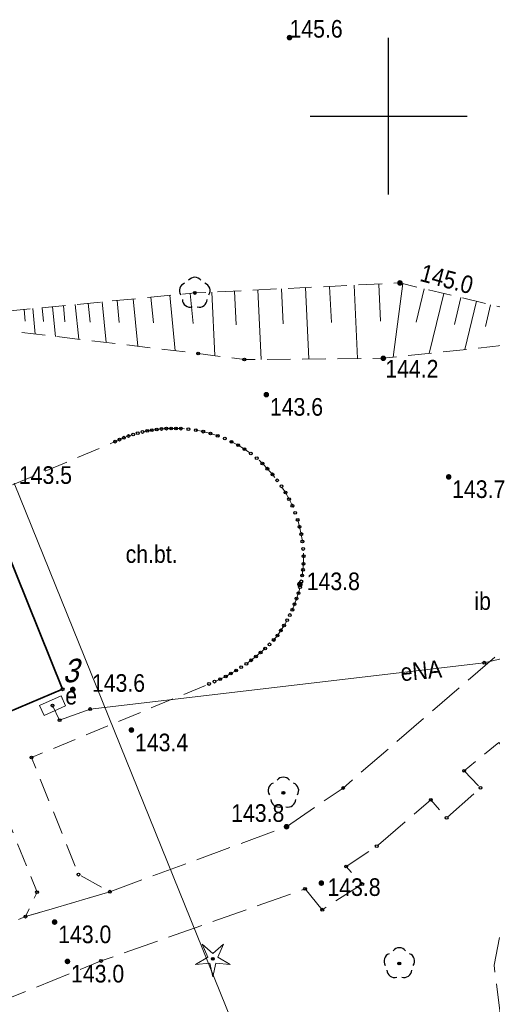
# Model space of a CAD drawing. Header units: metres. Extents: x 5548743 to 5556416, y 5707500 to 5714000.
# Tile 173 of 244: x 5554276 to 5554307, y 5710543 to 5710606. Entities that reach past the tile are written whole.
import ezdxf
from ezdxf.enums import TextEntityAlignment as Align

# ---------------------------------------------------------------- set-up
doc = ezdxf.new("R2010")
doc.units = ezdxf.units.M
doc.linetypes.add('1.5_0.75', pattern=[2.25, 1.5, -0.75])
doc.linetypes.add('2.25_0.75', pattern=[3, 2.25, -0.75])
doc.layers.get('0').update_dxf_attribs({"color": 2, "lineweight": 5})
doc.styles.get("Standard").update_dxf_attribs({"font": 'Working1250', "width": 0.75})

# ---------------------------------------------------------------- blocks, each defined once
blk = doc.blocks.new('PUNKTBUD')
at = {"color": 0}
blk.add_circle((0, 0), 0.09, dxfattribs=at)
blk = doc.blocks.new('OP011')
at = {"linetype": 'Continuous', "lineweight": 13}
h = blk.add_hatch(color=0, dxfattribs=at)
edge = h.paths.add_edge_path()
edge.add_arc((0, 0), 0.1, 0, 360)
at = {"color": 0, "linetype": 'Continuous', "lineweight": 13}
for p, q in [((-0.324, 0.105), (-0.679, 0.935)), ((-0.679, 0.935), (0, 0.341)), ((0, 0.341), (0.679, 0.935)), ((0.679, 0.935), (0.324, 0.105)), ((-1.099, -0.357), (-0.324, 0.105)), ((0.324, 0.105), (1.099, -0.357)), ((-0.2, -0.275), (-1.099, -0.357)), ((-0.2, -0.275), (0, -1.155)), ((0, -1.155), (0.2, -0.275)), ((1.099, -0.357), (0.2, -0.275))]:
    blk.add_line(p, q, dxfattribs=at)
blk = doc.blocks.new('OP021')
at = {"linetype": 'Continuous', "lineweight": 13}
h = blk.add_hatch(color=0, dxfattribs=at)
edge = h.paths.add_edge_path()
edge.add_arc((0, 0), 0.1, 0, 360)
at = {"color": 0, "linetype": 'Continuous', "lineweight": -3}
for centre, start, end in [((0, 0.5), 38.316, 141.684), ((-0.476, 0.154), 110.388, 213.756), ((0.476, 0.154), 326.244, 69.612), ((-0.294, -0.404), 182.272, 285.64), ((0.294, -0.404), 254.36, 357.728), ((0.294, -0.404), 254.36, 357.728)]:
    blk.add_arc(centre, 0.5, start, end, dxfattribs=at)
blk = doc.blocks.new('PW01')
at = {"linetype": 'Continuous', "lineweight": 13}
h = blk.add_hatch(color=0, dxfattribs=at)
edge = h.paths.add_edge_path()
edge.add_arc((0, 0), 0.18, 0, 360)
blk = doc.blocks.new('US18')
at = {"color": 0, "linetype": 'Continuous', "lineweight": 13}
for p, q in [((-0.75, -0.35), (-0.75, 0.35)), ((-0.75, 0.35), (0.75, 0.35)), ((0.75, -0.35), (0.75, 0.35)), ((-0.75, -0.35), (0.75, -0.35))]:
    blk.add_line(p, q, dxfattribs=at)
blk = doc.blocks.new('PIKIETAW1891')
at = {"color": 0}
blk.add_circle((0, 0), 0.09, dxfattribs=at)
blk = doc.blocks.new('RAMKA1000K')
at = {"color": 0}
for p, q in [((700, 95), (700, 105)), ((695, 100), (705, 100))]:
    blk.add_line(p, q, dxfattribs=at)

msp = doc.modelspace()

# ---------------------------------------------------------------- linework, layer by layer
at = {"layer": '000 Inne (niezydentyfikowane)', "color": 7, "linetype": 'CONTINUOUS', "lineweight": 18, "flags": 128}
for points in [[(5554297.8, 5710589.21), (5554298.02, 5710584.53)], [(5554299.37, 5710589.28), (5554299.48, 5710586.91)], [(5554300.9, 5710589.31), (5554300.28, 5710584.61)], [(5554287.34, 5710588.68), (5554287.53, 5710586.77)], [(5554288.72, 5710588.76), (5554288.92, 5710584.71)], [(5554290.17, 5710588.83), (5554290.28, 5710586.67)], [(5554291.66, 5710588.91), (5554291.87, 5710584.47)], [(5554293.16, 5710588.98), (5554293.27, 5710586.73)], [(5554294.69, 5710589.05), (5554294.91, 5710584.5)], [(5554296.23, 5710589.13), (5554296.35, 5710586.82)], [(5554302.27, 5710588.98), (5554301.76, 5710586.84)], [(5554303.51, 5710588.68), (5554302.59, 5710584.85)], [(5554280.02, 5710587.97), (5554280.24, 5710585.76)], [(5554280.84, 5710588.05), (5554280.96, 5710586.85)], [(5554281.73, 5710588.14), (5554281.98, 5710585.55)], [(5554282.69, 5710588.23), (5554282.82, 5710586.83)], [(5554283.72, 5710588.33), (5554284.01, 5710585.31)], [(5554284.84, 5710588.44), (5554285, 5710586.8)], [(5554286.05, 5710588.56), (5554286.39, 5710585.02)], [(5554304.61, 5710588.42), (5554304.2, 5710586.7)], [(5554305.61, 5710588.18), (5554304.87, 5710585.1)], [(5554306.5, 5710587.96), (5554306.17, 5710586.58)], [(5554276.76, 5710587.65), (5554276.83, 5710586.9)], [(5554277.31, 5710587.71), (5554277.47, 5710586.09)], [(5554277.91, 5710587.77), (5554278, 5710586.89)], [(5554278.56, 5710587.83), (5554278.75, 5710585.94)], [(5554279.26, 5710587.9), (5554279.36, 5710586.87)]]:
    msp.add_lwpolyline(points, dxfattribs=at)
at = {"layer": '218-kontur użytku gruntowego', "color": 3, "linetype": 'CONTINUOUS', "lineweight": 18, "flags": 128}
for points in [[(5554290.77, 5710540.33), (5554276.12, 5710576.56)], [(5554276.12, 5710576.56), (5554290.77, 5710540.33)]]:
    msp.add_lwpolyline(points, dxfattribs=at)
at = {"layer": '312-budynek ewidencyjny', "color": 7, "linetype": 'CONTINUOUS', "lineweight": 35, "flags": 128}
for points in [[(5554275.48, 5710572.68), (5554279.21, 5710563.41)], [(5554279.21, 5710563.41), (5554270.06, 5710559.55)]]:
    msp.add_lwpolyline(points, dxfattribs=at)
at = {"layer": 'chodnik', "color": 7, "linetype": '1.5_0.75', "lineweight": 18, "flags": 128}
msp.add_lwpolyline([(5554285.83, 5710580.05), (5554285.52, 5710580.03), (5554285.21, 5710580), (5554284.9, 5710579.95), (5554284.61, 5710579.91), (5554284.31, 5710579.84), (5554284, 5710579.76), (5554283.71, 5710579.68), (5554283.41, 5710579.58), (5554283.12, 5710579.47), (5554282.84, 5710579.35), (5554282.56, 5710579.22), (5554268.49, 5710573.29), (5554269.47, 5710570.99), (5554265.13, 5710569.19), (5554266.17, 5710568.76), (5554275.48, 5710572.68), (5554279.21, 5710563.41), (5554270.06, 5710559.55), (5554269.62, 5710558.53), (5554273.63, 5710560.27), (5554277.58, 5710550.46), (5554276.84, 5710548.9), (5554282.22, 5710550.49), (5554280.23, 5710551.58), (5554277.23, 5710559.06), (5554288.55, 5710563.75), (5554288.9, 5710563.9), (5554289.26, 5710564.06), (5554289.61, 5710564.23), (5554289.94, 5710564.42), (5554290.28, 5710564.61), (5554290.6, 5710564.82), (5554290.93, 5710565.04), (5554291.23, 5710565.26), (5554291.54, 5710565.5), (5554291.84, 5710565.76), (5554292.13, 5710566.01), (5554292.4, 5710566.28), (5554292.67, 5710566.56), (5554292.91, 5710566.85), (5554293.13, 5710567.17), (5554293.33, 5710567.48), (5554293.53, 5710567.82), (5554293.7, 5710568.15), (5554293.86, 5710568.49), (5554294, 5710568.84), (5554294.13, 5710569.2), (5554294.25, 5710569.55), (5554294.35, 5710569.93), (5554294.43, 5710570.3), (5554294.49, 5710570.67), (5554294.54, 5710571.04), (5554294.57, 5710571.42), (5554294.58, 5710571.9), (5554294.55, 5710572.37), (5554294.5, 5710572.84), (5554294.43, 5710573.32), (5554294.32, 5710573.78), (5554294.2, 5710574.23), (5554294.04, 5710574.68), (5554293.86, 5710575.13), (5554293.65, 5710575.55), (5554293.42, 5710575.97), (5554293.17, 5710576.37), (5554292.89, 5710576.75), (5554292.59, 5710577.13), (5554292.27, 5710577.49), (5554291.95, 5710577.83), (5554291.59, 5710578.16), (5554291.21, 5710578.46), (5554290.81, 5710578.74), (5554290.41, 5710578.99), (5554289.98, 5710579.21), (5554289.55, 5710579.42), (5554289.1, 5710579.59), (5554288.64, 5710579.74), (5554288.18, 5710579.86), (5554287.71, 5710579.95), (5554287.23, 5710580.02), (5554286.75, 5710580.05), (5554286.44, 5710580.06), (5554286.13, 5710580.06)], close=True, dxfattribs=at)
at = {"layer": 'jezdnia', "color": 7, "linetype": '2.25_0.75', "lineweight": 18, "flags": 128}
msp.add_lwpolyline([(5554312.42, 5710564.71), (5554310.11, 5710558.45), (5554309.14, 5710555.6), (5554307.76, 5710551.13), (5554306.72, 5710545.8), (5554308.05, 5710535.25), (5554310.32, 5710529.72), (5554311.39, 5710529.71), (5554309.08, 5710535.53), (5554307.78, 5710544.17), (5554308.8, 5710550.42), (5554310.37, 5710555.41), (5554311.22, 5710558.08), (5554314.06, 5710565.61), (5554315.41, 5710566.6), (5554316.7, 5710566.97), (5554319.51, 5710569.36), (5554323.45, 5710571.61), (5554336.65, 5710579.67), (5554346.65, 5710588.04), (5554344.48, 5710591.49), (5554333.48, 5710582.58), (5554320.7, 5710574.89), (5554316.68, 5710572.84), (5554314.02, 5710571.97), (5554312.77, 5710571.62), (5554310.73, 5710569.38), (5554309.15, 5710567.55), (5554307.11, 5710565.76), (5554297.1, 5710557.11), (5554293.49, 5710554.64), (5554282.22, 5710550.49), (5554276.84, 5710548.9), (5554272.11, 5710546.91), (5554274.11, 5710543.01), (5554281.66, 5710546.07), (5554294.67, 5710550.67), (5554295.77, 5710549.34), (5554298.32, 5710550.98), (5554297.29, 5710552.1), (5554299.24, 5710553.4), (5554302.69, 5710556.36), (5554303.7, 5710555.21), (5554305.86, 5710557.12), (5554304.82, 5710558.21), (5554307.02, 5710560.02), (5554308.04, 5710558.88), (5554310.23, 5710560.82), (5554309.23, 5710561.94)], close=True, dxfattribs=at)
at = {"layer": 'przewód elektroenergetyczny podziemny', "color": 1, "linetype": 'CONTINUOUS', "lineweight": 18, "flags": 128}
msp.add_lwpolyline([(5554278.57, 5710562.37), (5554279.02, 5710561.44), (5554280.97, 5710562.15), (5554306.1, 5710565.11), (5554315.57, 5710567.38), (5554325.8, 5710565.69), (5554335.04, 5710562.96), (5554335.82, 5710563.27)], dxfattribs=at)
at = {"layer": 'skarpa nieumocniona', "color": 7, "linetype": '1.5_0.75', "lineweight": 18, "flags": 128}
msp.add_lwpolyline([(5554269.9, 5710586.99), (5554287.85, 5710584.85), (5554290.8, 5710584.46), (5554299.66, 5710584.54), (5554307.48, 5710585.38), (5554309.53, 5710582.01), (5554312.49, 5710572.49), (5554312.77, 5710571.62), (5554314.02, 5710571.97), (5554316.87, 5710572.95), (5554311.24, 5710585.47), (5554309.18, 5710587.32), (5554300.72, 5710589.35), (5554287.64, 5710588.71)], close=True, dxfattribs=at)
msp.add_lwpolyline([(5554269.9, 5710586.99), (5554287.85, 5710584.85), (5554290.8, 5710584.46), (5554299.66, 5710584.54), (5554307.48, 5710585.38), (5554309.53, 5710582.01), (5554312.49, 5710572.49), (5554312.77, 5710571.62), (5554314.02, 5710571.97), (5554316.87, 5710572.95), (5554311.24, 5710585.47), (5554309.18, 5710587.32), (5554300.72, 5710589.35), (5554287.64, 5710588.71)], close=True, dxfattribs=at)

# ---------------------------------------------------------------- block references
at = {"layer": 'drzewo iglaste', "color": 94, "linetype": 'CONTINUOUS', "lineweight": 18}
msp.add_blockref('OP011', (5554288.79, 5710546.21), dxfattribs=at)
at = {"layer": 'drzewo liściaste', "color": 94, "linetype": 'CONTINUOUS', "lineweight": 18}
for p in [(5554287.64, 5710588.71), (5554293.29, 5710556.8), (5554300.68, 5710545.91)]:
    msp.add_blockref('OP021', p, dxfattribs=at)
at = {"layer": 'pikieta naturalna', "color": 7, "linetype": 'CONTINUOUS', "lineweight": 13}
for p in [(5554293.68, 5710605.01), (5554300.72, 5710589.35), (5554299.66, 5710584.54), (5554292.2, 5710582.22), (5554303.83, 5710576.97), (5554294.34, 5710570.11), (5554279.86, 5710563.4), (5554283.6, 5710560.81), (5554293.49, 5710554.64), (5554295.71, 5710551.04), (5554278.7, 5710548.55), (5554279.52, 5710546.04)]:
    msp.add_blockref('PW01', p, dxfattribs=at)
at = {"layer": 'Punkt budynku', "color": 5, "linetype": 'CONTINUOUS', "lineweight": 13}
msp.add_blockref('PUNKTBUD', (5554279.21, 5710563.41), dxfattribs=at)
at = {"layer": 'Punkt roboczy BDOT GESUT K1', "color": 6, "linetype": 'CONTINUOUS', "lineweight": 18}
for p in [(5554293.68, 5710605.01), (5554300.72, 5710589.35), (5554300.72, 5710589.35), (5554287.64, 5710588.71), (5554287.64, 5710588.71), (5554287.85, 5710584.85), (5554290.8, 5710584.46), (5554299.66, 5710584.54), (5554299.66, 5710584.54), (5554292.2, 5710582.22), (5554284, 5710579.76), (5554284.31, 5710579.84), (5554284.61, 5710579.91), (5554284.9, 5710579.95), (5554285.21, 5710580), (5554285.52, 5710580.03), (5554285.83, 5710580.05), (5554286.13, 5710580.06), (5554286.44, 5710580.06), (5554286.75, 5710580.05), (5554287.23, 5710580.02), (5554287.71, 5710579.95), (5554288.18, 5710579.86), (5554288.64, 5710579.74), (5554282.56, 5710579.22), (5554282.84, 5710579.35), (5554283.12, 5710579.47), (5554283.41, 5710579.58), (5554283.71, 5710579.68), (5554289.1, 5710579.59), (5554289.55, 5710579.42), (5554289.98, 5710579.21), (5554290.41, 5710578.99), (5554290.81, 5710578.74), (5554291.21, 5710578.46), (5554291.59, 5710578.16), (5554291.95, 5710577.83), (5554292.27, 5710577.49), (5554292.59, 5710577.13), (5554292.89, 5710576.75), (5554303.83, 5710576.97), (5554293.17, 5710576.37), (5554293.42, 5710575.97), (5554293.65, 5710575.55), (5554293.86, 5710575.13), (5554294.04, 5710574.68), (5554294.2, 5710574.23), (5554294.32, 5710573.78), (5554294.43, 5710573.32), (5554294.5, 5710572.84), (5554294.55, 5710572.37), (5554294.58, 5710571.9), (5554294.54, 5710571.04), (5554294.57, 5710571.42), (5554294.43, 5710570.3), (5554294.49, 5710570.67), (5554294.34, 5710570.11), (5554294.35, 5710569.93), (5554294.13, 5710569.2), (5554294.25, 5710569.55), (5554293.86, 5710568.49), (5554294, 5710568.84), (5554293.53, 5710567.82), (5554293.7, 5710568.15), (5554293.13, 5710567.17), (5554293.33, 5710567.48), (5554292.67, 5710566.56), (5554292.91, 5710566.85), (5554292.13, 5710566.01), (5554292.4, 5710566.28), (5554291.23, 5710565.26), (5554291.54, 5710565.5), (5554291.84, 5710565.76), (5554290.28, 5710564.61), (5554290.6, 5710564.82), (5554290.93, 5710565.04), (5554306.1, 5710565.11), (5554289.26, 5710564.06), (5554289.61, 5710564.23), (5554289.94, 5710564.42), (5554279.21, 5710563.41), (5554279.86, 5710563.4), (5554288.55, 5710563.75), (5554288.9, 5710563.9), (5554278.57, 5710562.37), (5554278.57, 5710562.37), (5554280.97, 5710562.15), (5554279.02, 5710561.44), (5554283.6, 5710560.81), (5554277.23, 5710559.06), (5554304.82, 5710558.21), (5554297.1, 5710557.11), (5554305.86, 5710557.12), (5554293.29, 5710556.8), (5554302.69, 5710556.36), (5554303.7, 5710555.21), (5554293.49, 5710554.64), (5554293.49, 5710554.64), (5554299.24, 5710553.4), (5554297.29, 5710552.1), (5554280.23, 5710551.58), (5554295.71, 5710551.04), (5554298.32, 5710550.98), (5554277.58, 5710550.46), (5554282.22, 5710550.49), (5554282.22, 5710550.49), (5554294.67, 5710550.67), (5554276.84, 5710548.9), (5554276.84, 5710548.9), (5554295.77, 5710549.34), (5554278.7, 5710548.55), (5554279.52, 5710546.04), (5554281.66, 5710546.07), (5554288.79, 5710546.21), (5554300.68, 5710545.91)]:
    msp.add_blockref('PIKIETAW1891', p, dxfattribs=at)
at = {"layer": 'szafa elektroenergetyczna lub kontener', "color": 1, "linetype": 'CONTINUOUS', "lineweight": 18, "rotation": 24.114}
msp.add_blockref('US18', (5554278.57, 5710562.37), dxfattribs=at)
at = {"layer": 'Wstawianie ramki sekcyjnej z opisem', "color": 7, "linetype": 'CONTINUOUS', "lineweight": 13}
msp.add_blockref('RAMKA1000K', (5553600, 5710500), dxfattribs=at)
msp.add_blockref('RAMKA1000K', (5553600, 5710500), dxfattribs=at)
msp.add_blockref('RAMKA1000K', (5553600, 5710500), dxfattribs=at)
msp.add_blockref('RAMKA1000K', (5553600, 5710500), dxfattribs=at)

# ---------------------------------------------------------------- texts
at = {"layer": 'chodnik-Atr17', "color": 7, "width": 0.9}
msp.add_text('ch.bt.', height=1.125, dxfattribs=at).set_placement((5554283.23, 5710571.48))
at = {"layer": 'inna budowla-Atr17', "color": 7, "width": 0.9}
msp.add_text('ib', height=1.125, dxfattribs=at).set_placement((5554305.47, 5710568.48))
at = {"layer": 'pikieta naturalna-Atr2', "color": 7, "width": 0.9}
for s, p in [('145.6', (5554293.68, 5710605.01)), ('144.2', (5554299.79, 5710583.31)), ('143.8', (5554294.78, 5710569.74)), ('143.6', (5554281.08, 5710563.25)), ('143.8', (5554289.96, 5710554.95)), ('143.8', (5554296.1, 5710550.22))]:
    msp.add_text(s, height=1.125, dxfattribs=at).set_placement(p)
msp.add_text('145.0', height=1.125, rotation=-14.787, dxfattribs=at).set_placement((5554301.93, 5710589.49))
for s, p in [('143.6', (5554292.43, 5710582)), ('143.5', (5554276.42, 5710577.65)), ('143.7', (5554304.05, 5710576.75)), ('143.4', (5554283.83, 5710560.58)), ('143.0', (5554278.93, 5710548.33)), ('143.0', (5554279.75, 5710545.82))]:
    msp.add_text(s, height=1.125, dxfattribs=at).set_placement(p, align=Align.TOP_LEFT)
at = {"layer": 'przewód elektroenergetyczny podziemny-Atr1', "color": 1, "width": 0.9}
msp.add_text('eNA', height=1.125, rotation=5.42, dxfattribs=at).set_placement((5554300.76, 5710564.48), align=Align.MIDDLE_LEFT)
at = {"layer": 'Punkt budynku-Atr104', "color": 5, "oblique": 15, "width": 0.9}
msp.add_text('3', height=1.5, dxfattribs=at).set_placement((5554279.21, 5710563.41), align=Align.BOTTOM_LEFT)
at = {"layer": 'szafa elektroenergetyczna lub kontener-Atr17', "color": 1, "width": 0.9}
msp.add_text('e', height=1.125, dxfattribs=at).set_placement((5554279.38, 5710562.44))

doc.saveas('drawing.dxf')
